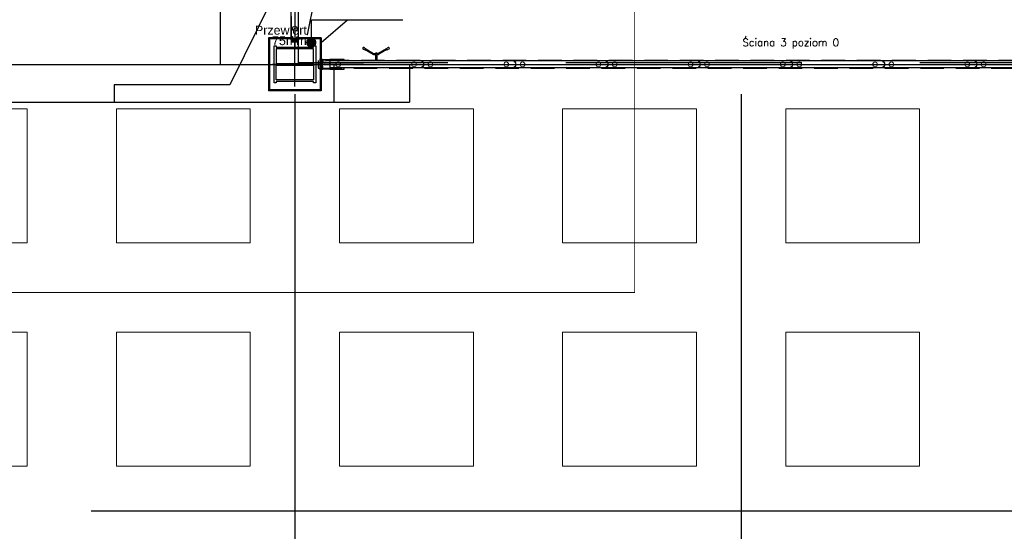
# Model space of a CAD drawing. Header units: centimetres. Extents: x -228435 to 111511, y -89367 to 428125.
# Tile 132 of 219: x -14240 to -1000, y 10725 to 17600. Entities that reach past the tile are written whole.
import ezdxf

# ---------------------------------------------------------------- set-up
doc = ezdxf.new("R2010")
doc.units = ezdxf.units.CM
doc.header["$LTSCALE"] = 50
for name, pattern in [('0_II 10 sal$0$HIDDEN', [9.525, 6.35, -3.175]), ('DASHDOT', [25.4, 12.7, -6.35, 0, -6.35]), ('DASHDOT2', [12.7, 6.35, -3.175, 0, -3.175]), ('DIN_STRICHPUNKT', [10.7, 5, -2.5, 0.7, -2.5]), ('HIDDEN2', [4.7625, 3.175, -1.5875]), ('HIDDENX2', [19.05, 12.7, -6.35]), ('Kondygnacja +0$0$DASHDOT2', [12.7, 6.35, -3.175, 0, -3.175])]:
    doc.linetypes.add(name, pattern=pattern)
doc.layers.get('0').update_dxf_attribs({"color": 8})
for name, color, linetype in [('0_II 10 sal$0$ARCH_WYPOSAŻENIE_INNE', 8, 'Continuous'), ('0_II 10 sal$0$ARCH_ŚCIANY_PRZESUWNE', 8, 'Continuous'), ('3', 8, 'Continuous'), ('ACHSEN', 8, 'DIN_STRICHPUNKT'), ('ARCH_GK', 8, 'Continuous'), ('ARCH_INFO_KŁADY ŚCIAN', 8, 'HIDDEN2'), ('ARCH_INFO_ODPORNOŚĆ OGNIOWA', 8, 'Continuous'), ('ARCH_INFO_OPISY', 8, 'Continuous'), ('ARCH_INFO_OSIE_IST', 8, 'DASHDOT2'), ('ARCH_SZYNY', 8, 'Continuous'), ('ARCH_WYKŁADZINA', 8, 'Continuous'), ('HUFCOR', 8, 'Continuous'), ('Hufcor szyny', 8, 'Kondygnacja +0$0$DASHDOT2'), ('Kondygnacja +0$0$ARCH_GK', 8, 'Continuous'), ('Kondygnacja +0$0$ARCH_INFO_ODPORNOŚĆ OGNIOWA', 8, 'Continuous'), ('Kondygnacja +0$0$ARCH_STAL_IST', 8, 'Continuous'), ('Kondygnacja +0$0$ARCH_WYKŁADZINA', 8, 'Continuous'), ('Kondygnacja +0$0$ARCH_ŚCIANY_PRZESUWNE', 8, 'Continuous'), ('KÖRPERKANTE', 8, 'Continuous'), ('Osie rzutów$0$ARCH_INFO_OSIE_OPISY_IST', 8, 'Continuous'), ('PANELE', 8, 'Continuous'), ('SCHRAFFUR', 8, 'Continuous'), ('tabela', 8, 'Continuous'), ('VOLL', 8, 'Continuous')]:
    doc.layers.add(name, color=color, linetype=linetype)
for name, color, linetype, lineweight in [('2', 8, 'Continuous', 0), ('_SP KORYTA', 8, 'Continuous', 25), ('ARCH_SUFITY_PODWIESZANE', 8, 'HIDDENX2', 9), ('Wymiary', 8, 'Continuous', 15)]:
    doc.layers.add(name, color=color, linetype=linetype, lineweight=lineweight)
doc.layers.get('HUFCOR').off()
doc.styles.add('Arial', font='ARIAL.TTF')
doc.styles.add('Kondygnacja +0$0$Standard', font='txt')
doc.styles.add('Romans', font='Romans.shx')
doc.linetypes.add('SZYNA_LINE', pattern='A,12.7,-7.75,["SZYNA",Standard,S=2.54,R=0,X=-5.95,Y=-1.27],-7.75', length=28.2)
doc.dimstyles.new('ISO-25', dxfattribs={"dimtxt": 2.5, "dimasz": 2.5, "dimexe": 1.25, "dimexo": 0.625, "dimtad": 1, "dimtxsty": 'Standard', "dimcen": 2.5, "dimadec": 0, "dimazin": 0, "dimtfac": 1, "dimtmove": 0, "dimatfit": 3, "dimfxl": 0, "dimarcsym": 0})
doc.dimstyles.new('Kondygnacja +0$0$ISO-25', dxfattribs={"dimtxt": 2.5, "dimasz": 2.5, "dimexe": 1.25, "dimexo": 0.625, "dimtad": 1, "dimtxsty": 'Kondygnacja +0$0$Standard', "dimcen": 2.5, "dimadec": 0, "dimazin": 0, "dimtfac": 1, "dimtmove": 0, "dimatfit": 3, "dimfxl": 0, "dimarcsym": 0})

# ---------------------------------------------------------------- blocks, each defined once
blk = doc.blocks.new('SU Lampy kwadratowe +0')
at = {"layer": 'ARCH_SUFITY_PODWIESZANE', "ltscale": 2.5}
for points in [[(10520, 6140), (10700, 6140), (10700, 5960), (10520, 5960)], [(10820, 6140), (11000, 6140), (11000, 5960), (10820, 5960)], [(11120, 6140), (11300, 6140), (11300, 5960), (11120, 5960)], [(11420, 6140), (11600, 6140), (11600, 5960), (11420, 5960)], [(11720, 6140), (11900, 6140), (11900, 5960), (11720, 5960)], [(10520, 5840), (10700, 5840), (10700, 5660), (10520, 5660)], [(10820, 5840), (11000, 5840), (11000, 5660), (10820, 5660)], [(11120, 5840), (11300, 5840), (11300, 5660), (11120, 5660)], [(11420, 5840), (11600, 5840), (11600, 5660), (11420, 5660)], [(11720, 5840), (11900, 5840), (11900, 5660), (11720, 5660)]]:
    blk.add_lwpolyline(points, close=True, dxfattribs=at)
blk = doc.blocks.new('Linie kładów 0')
at = {"layer": 'ARCH_INFO_KŁADY ŚCIAN', "ltscale": 10, "const_width": 1}
blk.add_lwpolyline([(6335.3, 5893.4), (11516.8, 5893.4), (11516.8, 6729.9), (13383.9, 6729.9)], dxfattribs=at)
blk = doc.blocks.new('Kondygnacja +0$0$_Dot')
at = {"color": 0, "linetype": 'ByBlock', "lineweight": -2}
blk.add_line((-0.5, 0), (-1, 0), dxfattribs=at)
at = {"color": 0, "linetype": 'ByBlock', "const_width": 0.5}
blk.add_lwpolyline([(-0.25, 0, 1), (0.25, 0, 1)], format="xyb", close=True, dxfattribs=at)
blk = doc.blocks.new('A$C50B549AF')
at = {"layer": 'ARCH_SZYNY', "linetype": 'SZYNA_LINE', "ltscale": 2.5}
for p, q in [((4811.5, 2364.9, 630), (4811.5, 1223.4, 630)), ((4781.5, 1289.2), (4724, 1173)), ((4847, 1200.4, 630), (5983.5, 1200.4, 630)), ((4863.7, 1200.4, 1260), (4863.7, 1149.7, 1260)), ((4965.7, 1200.4, 1260), (4965.7, 1149.7, 1260)), ((4568.5, 1173), (4568.5, 1149.7)), ((4724, 1173), (4568.5, 1173)), ((2332.9, 1149.7, -421.8), (4965.7, 1149.7, 1260))]:
    blk.add_line(p, q, dxfattribs=at)
blk = doc.blocks.new('*U520')
at = {"layer": 'PANELE'}
for points in [[(0, 0), (0, -21), (-14, -21)], [(0, 0), (1240, 0)], [(1240, 0), (1240, -21), (1226, -21)], [(-14, -76), (0, -76), (0, -97)], [(0, -97), (1240, -97)], [(1226, -76), (1240, -76), (1240, -97)]]:
    blk.add_lwpolyline(points, dxfattribs=at)
for centre in [(24, -48), (1264, -48)]:
    blk.add_arc(centre, 46.5, 143.7563, 216.2437, dxfattribs=at)
at = {"layer": 'Wymiary'}
for centre in [(110, -48), (1130, -48)]:
    blk.add_circle(centre, 32, dxfattribs=at)
blk = doc.blocks.new('BEDIENHEBEL')
at = {"layer": 'KÖRPERKANTE'}
for p, q in [((-10, -85), (-10, 0)), ((-10, 0), (10, 0)), ((10, -85), (10, 0)), ((-145, -149), (-38, -87)), ((-140, -158), (-33, -96)), ((-31, -85), (-10, -85)), ((-31, -95), (-10, -95)), ((-10, -95), (-10, -100)), ((-10, -100), (10, -100)), ((31, -85), (10, -85)), ((31, -95), (10, -95)), ((10, -95), (10, -100)), ((140, -158), (33, -96)), ((145, -149), (38, -87)), ((-173, -156), (-148, -147)), ((-160, -178), (-140, -161)), ((-139, -159), (-146, -147)), ((139, -159), (146, -147)), ((160, -178), (140, -161)), ((173, -156), (148, -147))]:
    blk.add_line(p, q, dxfattribs=at)
for centre, radius, start, end in [((-31, -100), 15, 90, 120), ((-31, -100), 5, 90, 120), ((-15, -90), 7.25, 316.3972, 43.6028), ((15, -90), 7.25, 136.3972, 223.6028), ((31, -100), 15, 60, 90), ((31, -100), 5, 60, 90), ((-167, -167), 12.5, 120, 300), ((-147, -148), 1, 30, 120), ((-140, -160), 1, 300, 30), ((140, -160), 1, 150, 240), ((147, -148), 1, 60, 150), ((167, -167), 12.5, 240, 60)]:
    blk.add_arc(centre, radius, start, end, dxfattribs=at)
blk = doc.blocks.new('*U522')
at = {"layer": 'PANELE'}
for points in [[(0, 0), (0, -21), (-14, -21)], [(0, 0), (1240, 0)], [(1050, -97), (1050, -112), (1240, -112), (1240, 15), (1050, 15), (1050, 0)], [(-14, -76), (0, -76), (0, -97)], [(0, -97), (1240, -97)]]:
    blk.add_lwpolyline(points, dxfattribs=at)
blk.add_arc((24, -48), 46.5, 143.7563, 216.2437, dxfattribs=at)
at = {"layer": 'Wymiary'}
for centre in [(110, -48), (1130, -48)]:
    blk.add_circle(centre, 32, dxfattribs=at)
at = {"layer": 'PANELE'}
blk.add_blockref('BEDIENHEBEL', (620, -97), dxfattribs=at)
blk = doc.blocks.new('cahbir 0')
at = {"layer": '_SP KORYTA'}
h = blk.add_hatch(color=256, dxfattribs=at)
edge = h.paths.add_edge_path()
edge.add_arc((-2467.9, 1349.3), 7, 0, 360)
blk.add_circle((-2468.3, 1352.8, -630), 2.46, dxfattribs=at)
at = {"layer": '_SP KORYTA', "style": 'Arial'}
for s, p in [('Przewiert', (-2543.7, 1359.9, -630)), ('75mm', (-2520.7, 1345.8, -630))]:
    blk.add_text(s, height=12, dxfattribs=at).set_placement(p)
blk = doc.blocks.new('VERT-NEU')
at = {"layer": 'KÖRPERKANTE'}
for p, q in [((-25, 48), (-36, 48)), ((-36, 48), (-36, 46)), ((-34, 46), (-36, 46)), ((-36, 31), (-34, 31)), ((-36, 29), (-36, 31)), ((-21, 29), (-36, 29)), ((-34, 31), (-34, 46)), ((-30, 46), (-30, 33)), ((-25, 46), (-30, 46)), ((-30, 33), (-6, 33)), ((-23, 47), (-23, 47)), ((-13, 21), (-21, 29)), ((-14, 25), (-11, 22)), ((-9, 29), (-13, 29)), ((-11, 21), (-11, 21)), ((-8, 19), (-8, 28)), ((0, 26), (-6, 33)), ((-6, 19), (-6, 26)), ((-5, 26), (-3, 24)), ((-3, 24), (-3, 0)), ((-3, -24), (-3, 0)), ((7, 26), (0, 26)), ((0, 23), (0, 0)), ((0, 23), (5, 23)), ((0, -23), (0, 0)), ((5, 21), (5, 23)), ((8, 21), (5, 21)), ((8, 25), (8, 21)), ((-21, -29), (-36, -29)), ((-36, -29), (-36, -31)), ((-36, -31), (-34, -31)), ((-36, -46), (-36, -48)), ((-34, -46), (-36, -46)), ((-25, -48), (-36, -48)), ((-34, -31), (-34, -46)), ((-30, -33), (-6, -33)), ((-30, -46), (-30, -33)), ((-25, -46), (-30, -46)), ((-23, -47), (-23, -47)), ((-13, -21), (-21, -29)), ((-14, -25), (-11, -22)), ((-9, -29), (-13, -29)), ((-8, -19), (-8, -28)), ((-6, -19), (-6, -26)), ((-6, -33), (0, -26)), ((-5, -26), (-3, -24)), ((0, -23), (5, -23)), ((7, -26), (0, -26)), ((8, -21), (5, -21)), ((5, -21), (5, -23)), ((8, -25), (8, -21))]:
    blk.add_line(p, q, dxfattribs=at)
at = {"layer": 'KÖRPERKANTE', "linetype": 'ByBlock'}
for p, q in [((2, -23), (3, -23)), ((2, -26), (3, -26))]:
    blk.add_line(p, q, dxfattribs=at)
at = {"layer": 'KÖRPERKANTE'}
for centre, radius, start, end in [((-25, 47), 1.2, 360, 90), ((-25, 47), 1.2, 270, 360), ((-13, 27), 2, 90, 225), ((-12, 22), 1.12, 225, 315), ((-12, 22), 1.12, 315, 45), ((-9, 28), 0.5, 360, 90), ((-7, 19), 1, 180, 360), ((-6, 26), 0.5, 45, 180), ((7, 25), 0.762, 0, 90), ((-25, -47), 1.2, 0, 90), ((-25, -47), 1.2, 270, 0), ((-13, -27), 2, 135, 270), ((-12, -22), 1.12, 45, 135), ((-12, -22), 1.12, 315, 45), ((-9, -28), 0.5, 270, 0), ((-7, -19), 1, 0, 180), ((-6, -26), 0.5, 180, 315), ((7, -25), 0.762, 270, 0)]:
    blk.add_arc(centre, radius, start, end, dxfattribs=at)
blk = doc.blocks.new('hufcor detal 1')
at = {"layer": 'VOLL'}
h = blk.add_hatch(color=256, dxfattribs=at)
h.paths.add_polyline_path([(-5.8, -6.1), (-5.8, -3.2, 0.427595), (-6.4, -2.6, 0.427595), (-7, -3.2), (-7, -6.4), (-5.5, -10.4, -0.519458), (-5.6, -10.6), (-6.5, -10.6, 0.414214), (-7, -11.1), (-7, -16.5), (-5.9, -16.5), (-5.9, -11.5), (-4.7, -11.5), (-4.7, -12.6), (-4.1, -12.6), (-4.1, -10.9)])
h.paths.add_polyline_path([(-5.9, -16.5), (-7, -16.5), (-7, -21.9, 0.414214), (-6.5, -22.4), (-5.6, -22.4, -0.519458), (-5.5, -22.6), (-7, -26.6), (-7, -29.8, 0.427595), (-6.4, -30.4, 0.427595), (-5.8, -29.8), (-5.8, -26.9), (-4.1, -22.1), (-4.1, -20.4), (-4.7, -20.4), (-4.7, -21.5), (-5.9, -21.5)])
at = {"layer": 'ACHSEN', "ltscale": 5}
blk.add_line((261.6, -16.5), (-60.4, -16.5), dxfattribs=at)
at = {"layer": 'ARCH_GK', "linetype": 'Continuous', "lineweight": -3}
blk.add_line((0, 0), (-6.2, 0), dxfattribs=at)
for points in [[(-10, 0), (0, 0)], [(-6.2, 17.9), (-3.7, 17.9), (-3.3, 19.6), (-3.1, 17.9)], [(-6.2, 0), (-6.2, 17.9)], [(0, 17.9), (-2.5, 17.9), (-2.8, 16.1), (-3.1, 17.9)], [(0, 0), (0, 17.9)], [(-6.2, -33), (-6.2, -50.9)], [(-6.2, -50.9), (-3.7, -50.9), (-3.3, -52.6), (-3.1, -50.9)], [(0, -50.9), (-2.5, -50.9), (-2.8, -49.1), (-3.1, -50.9)], [(0, -33), (0, -50.9)]]:
    blk.add_lwpolyline(points, dxfattribs=at)
at = {"layer": 'KÖRPERKANTE'}
for p, q in [((-7, -3.2), (-7, -6.4)), ((-5.5, -10.4), (-7, -6.4)), ((-7, -11.1), (-7, -21.9)), ((-7, -26.6), (-5.5, -22.6)), ((-7, -29.8), (-7, -26.6)), ((-6.5, -10.6), (-5.6, -10.6)), ((-6.5, -22.4), (-5.6, -22.4)), ((-6.4, -2.6), (-6.4, -2.6)), ((-6.4, -30.4), (-6.4, -30.4)), ((-5.9, -11.5), (-5.9, -21.5)), ((-4.7, -11.5), (-5.9, -11.5)), ((-5.9, -21.5), (-4.7, -21.5)), ((-5.8, -3.2), (-5.8, -6.1)), ((-5.8, -6.1), (-4.1, -10.9)), ((-4.1, -22.1), (-5.8, -26.9)), ((-5.8, -29.8), (-5.8, -26.9)), ((-4.7, -12.6), (-4.7, -11.5)), ((-4.1, -12.6), (-4.7, -12.6)), ((-4.1, -20.4), (-4.7, -20.4)), ((-4.7, -21.5), (-4.7, -20.4)), ((-4.1, -12.6), (-4.1, -10.9)), ((-4.1, -22.1), (-4.1, -20.4))]:
    blk.add_line(p, q, dxfattribs=at)
for centre, radius, start, end in [((-6.4, -3.2), 0.55, 90, 180), ((-6.5, -11.1), 0.55, 90, 180), ((-6.5, -21.9), 0.55, 180, 270), ((-6.4, -29.8), 0.55, 180, 270), ((-6.4, -3.2), 0.55, 0, 90), ((-6.4, -29.8), 0.55, 270, 0), ((-5.6, -10.5), 0.1, 270, 19.8), ((-5.6, -22.5), 0.1, 340.2, 90)]:
    blk.add_arc(centre, radius, start, end, dxfattribs=at)
at = {"layer": 'VOLL'}
for p, q in [((3.9, 6.5), (3.9, 0.5)), ((3.9, -39.5), (3.9, -33.5))]:
    blk.add_line(p, q, dxfattribs=at)
at = {"layer": 'VOLL', "xscale": -0.5, "yscale": 0.5000000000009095, "zscale": 0.5000000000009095}
blk.add_blockref('VERT-NEU', (-11.2, -16.5), dxfattribs=at)
blk = doc.blocks.new('CLOSURE')
at = {"color": 7, "linetype": 'Continuous'}
for p, q in [((-2, 0), (-9, 0)), ((-2, 0), (-2, -1)), ((-10, -1), (-10, -2)), ((-10, -34), (-10, -40)), ((-9, -3), (-8, -3)), ((-8, -33), (-9, -33)), ((-9, -41), (-3, -41)), ((-8, -7), (-8, -7)), ((-8, -30), (-8, -30)), ((-8, -39), (-8, -36)), ((-8, -36), (177, -36)), ((-3, -39), (-8, -39)), ((-2, -1), (-2, -2)), ((-2, -12), (-2, -17)), ((-2, -17), (-1, -18)), ((-1, -18), (-2, -19)), ((-2, -19), (-2, -24)), ((-2, -40), (-2, -40)), ((-1, -3), (0, -3)), ((0, -29), (0, -3)), ((0, -34), (0, -32)), ((150, -34), (0, -34)), ((5, -30), (1, -30)), ((1, -31), (5, -31)), ((6, -31), (6, -31)), ((146, -30), (146, -31)), ((153, -30), (147, -30)), ((147, -31), (151, -31)), ((153, -31), (153, -30)), ((156, -30), (156, -31)), ((163, -34), (159, -34)), ((166, -31), (166, -30)), ((168, -30), (168, -31)), ((179, -34), (172, -34)), ((172, -40), (172, -40)), ((177, -39), (173, -39)), ((173, -41), (179, -41)), ((177, -36), (177, -39)), ((180, -40), (180, -35))]:
    blk.add_line(p, q, dxfattribs=at)
for centre, radius, start, end in [((-9, -1), 1.2, 90, 180), ((-9, -2), 1, 180, 270), ((-9, -34), 1, 90, 180), ((-9, -40), 1, 180, 270), ((-8, -8), 1, 90, 217.5752), ((-5, -5), 5.01, 217.5752, 275.7303), ((-5, -31), 5.01, 84.2699, 140.5242), ((-8, -29), 1, 140.5242, 270), ((-8, -2), 1, 270, 314.9442), ((-8, -8), 1, 40.708, 90), ((-8, -29), 1, 270, 317.1564), ((-8, -34), 1, 42.8436, 90), ((-5, -5), 2.75, 220.708, 134.9442), ((-5, -31), 2.75, 222.8436, 137.1564), ((-4, -12), 2, 0, 95.7303), ((-4, -24), 2, 264.2699, 0), ((-3, -40), 1, 0, 90), ((-3, -40), 1, 270, 0), ((-1, -2), 1, 180, 270), ((1, -29), 1, 180, 270), ((1, -32), 1, 90, 180), ((5, -31), 0.5, 0, 90), ((5, -31), 0.5, 270, 0), ((147, -30), 0.5, 90, 180), ((147, -31), 0.5, 180, 270), ((150, -33), 1, 270, 3.2641), ((151, -32), 0.5, 341.3143, 90), ((155, -33), 3.4, 161.3143, 183.2641), ((153, -30), 0.5, 0, 90), ((152, -31), 1, 323.1301, 0), ((155, -33), 1.75, 143.1301, 36.8699), ((156, -30), 0.5, 54.1117, 180), ((157, -31), 1, 180, 216.8699), ((155, -33), 3.4, 356.7359, 54.1117), ((159, -33), 1, 176.7359, 270), ((163, -33), 1, 270, 3.2641), ((167, -33), 3.4, 125.8883, 183.2641), ((165, -30), 0.5, 0, 125.8883), ((167, -33), 1.75, 143.1301, 36.8699), ((165, -31), 1, 323.1301, 0), ((169, -30), 0.5, 54.1117, 180), ((169, -31), 1, 180, 216.8699), ((167, -33), 3.4, 356.7359, 54.1117), ((172, -33), 1, 176.7359, 270), ((173, -40), 1, 90, 180), ((173, -40), 1, 180, 270), ((179, -35), 1, 0, 90), ((179, -40), 1, 270, 0)]:
    blk.add_arc(centre, radius, start, end, dxfattribs=at)
blk = doc.blocks.new('hufcor detal 2')
at = {"layer": 'SCHRAFFUR'}
h = blk.add_hatch(dxfattribs=at)
h.set_pattern_fill('ANSI34', color=256, scale=10, style=0)
h.set_pattern_definition([(45, (-9731.639, 331.908), (-5.303301, 5.303301), []), (45, (-9729.871, 331.908), (-5.303301, 5.303301), []), (45, (-9728.1034, 331.908), (-5.303301, 5.303301), []), (45, (-9726.3356, 331.908), (-5.303301, 5.303301), [])])
h.paths.add_polyline_path([(-4.1, 11.6), (-8.1, 11.6), (-8.1, 0.6), (-4.1, 0.6)])
h.paths.add_polyline_path([(-4.1, 0.6), (-8.1, 0.6), (-8.1, -10.4), (-4.1, -10.4)])
at = {"layer": 'VOLL'}
for points in [[(-5.3, 30), (-97.9, 30), (-97.9, 31.2), (-5.3, 31.2)], [(-5.3, -29.9), (-5.3, -28.7), (-97.9, -28.7), (-97.9, -29.9)]]:
    blk.add_hatch(color=256, dxfattribs=at).paths.add_polyline_path(points)
at = {"layer": '2'}
for p, q in [((-96.6, 25.3), (-96.6, 25.2)), ((-93.3, 27.5), (-93.5, 26.6)), ((-92.7, 27.4), (-93, 26.3)), ((-86.8, 27.4), (-86.5, 26.3)), ((-86.2, 27.5), (-86, 26.6)), ((-82.9, 25.3), (-82.9, 25.2))]:
    blk.add_line(p, q, dxfattribs=at)
for centre, radius, start, end in [((-96.5, 25.2), 0.15, 81.64787, 164.0608), ((-96.5, 25.2), 0.15, 164.0608, 254.45214), ((-95.7, 27.8), 2.49, 252.00184, 332.27024), ((-95.4, 27.5), 2.67, 245.6965, 334.36264), ((-92.9, 28.1), 0.8, 285.0434, 236.28409), ((-86.6, 28.1), 0.8, 303.71591, 254.9566), ((-84.1, 27.5), 2.67, 205.63736, 294.3035), ((-83.8, 27.8), 2.49, 207.72976, 287.99816), ((-83, 25.2), 0.15, 15.9392, 98.35213), ((-83, 25.2), 0.15, 285.54786, 15.9392)]:
    blk.add_arc(centre, radius, start, end, dxfattribs=at)
at = {"layer": '3'}
for centre, radius, start, end in [((-11.1, -0.1), 11.1, 308.94516, 51.05484), ((-11, -0.1), 10.6, 310.60168, 49.39832)]:
    blk.add_arc(centre, radius, start, end, dxfattribs=at)
at = {"layer": 'ACHSEN', "ltscale": 5}
blk.add_line((53.1, 0.6), (-268.8, 0.6), dxfattribs=at)
at = {"layer": 'ARCH_GK', "linetype": 'Continuous', "lineweight": -3}
for p, q in [((0.3, 17.1), (0.3, 35)), ((0.3, 35), (0.3, -33.7))]:
    blk.add_line(p, q, dxfattribs=at)
for points in [[(0.3, 35), (2.7, 35), (3, 36.7), (3.3, 35)], [(6.4, 35), (3.9, 35), (3.5, 33.3), (3.3, 35)], [(6.3, 17.1), (6.3, 35)], [(6.3, 35), (6.3, -33.7)], [(0.3, -33.7), (2.7, -33.7), (3, -35.5), (3.3, -33.7)], [(6.4, -33.7), (3.9, -33.7), (3.5, -32), (3.3, -33.7)]]:
    blk.add_lwpolyline(points, dxfattribs=at)
at = {"layer": 'VOLL'}
for p, q in [((-96.8, 31.2), (-6.5, 31.2)), ((-8.1, 11.6), (-8.1, -10.4)), ((-8.1, 11.6), (-4.1, 11.6)), ((-4.1, 11.6), (-4.1, -10.4)), ((-48.1, -6.8), (-53, -10.2)), ((-48.1, -13.6), (-53, -10.2)), ((-48.1, -9.2), (-48.1, -6.8)), ((-48.1, -9.2), (-23.8, -9.2)), ((-48.1, -11.2), (-23.8, -11.2)), ((-48.1, -11.2), (-48.1, -13.6)), ((-23.8, -6.8), (-18.8, -10.2)), ((-23.8, -9.2), (-23.8, -6.8)), ((-23.8, -13.6), (-18.8, -10.2)), ((-23.8, -11.2), (-23.8, -13.6)), ((-8.1, -10.4), (-4.1, -10.4))]:
    blk.add_line(p, q, dxfattribs=at)
for points in [[(-3, 27.1), (-5.7, 27.1, -7.740139), (-5.7, 27.7), (-3, 27.7, -0.445604), (-3, 14), (-5.7, 14, -7.740139), (-5.7, 14.6), (-3, 14.6, 0.483874)], [(-3, -25.9), (-5.7, -25.9, 7.740139), (-5.7, -26.4), (-3, -26.4, 0.445604), (-3, -12.7), (-5.7, -12.7, 7.740139), (-5.7, -13.3), (-3, -13.3, -0.406168)]]:
    blk.add_lwpolyline(points, format="xyb", close=True, dxfattribs=at)
blk.add_lwpolyline([(-97.9, -28.7), (-5.3, -28.7), (-5.3, -29.9), (-97.9, -29.9)], close=True, dxfattribs=at)
at = {"layer": 'VOLL', "xscale": 0.5, "yscale": 0.5000000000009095, "zscale": 0.5000000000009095, "rotation": 180}
blk.add_blockref('CLOSURE', (-9.3, 11.7), dxfattribs=at)
at = {"layer": 'VOLL', "xscale": -0.5, "yscale": 0.5000000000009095, "zscale": 0.5000000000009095}
blk.add_blockref('CLOSURE', (-9.3, -10.4), dxfattribs=at)
blk = doc.blocks.new('Osie rzutów')
at = {"layer": 'ARCH_INFO_OSIE_IST', "ltscale": 10}
for p, q in [((11060, 12510), (11060, 4623.3)), ((11660, 12510), (11660, 4623.3)), ((11060, 6170), (11060, 6230)), ((4436, 6200), (15156.5, 6200)), ((11090, 6200), (11030, 6200)), ((4436, 5600), (15156.5, 5600))]:
    blk.add_line(p, q, dxfattribs=at)

msp = doc.modelspace()

# ---------------------------------------------------------------- linework, layer by layer
at = {"layer": '0_II 10 sal$0$ARCH_WYPOSAŻENIE_INNE', "linetype": '0_II 10 sal$0$HIDDEN', "ltscale": 10, "elevation": 630}
msp.add_lwpolyline([(8160, 28920), (8160, 17020), (1880, 17020), (1880, 17360), (1040, 17360), (1040, 17020), (-10490, 17020), (-10490, 28920), (1040, 28920), (1040, 28580), (1880, 28580), (1880, 28920)], close=True, dxfattribs=at)
at = {"layer": '0_II 10 sal$0$ARCH_ŚCIANY_PRZESUWNE', "linetype": '0_II 10 sal$0$HIDDEN', "lineweight": -3}
for p, q in [((-10590, 18597, -5670), (-10590, 17315, 630)), ((-10490, 17315, 630), (-10490, 18597, -5670)), ((-10590, 17315, 630), (-10490, 17315, 630)), ((-10225, 17050, 630), (-10225, 16950, 630)), ((1145, 17050, 630), (-10225, 17050, 630)), ((-10225, 16950, 630), (1145, 16950, 630))]:
    msp.add_line(p, q, dxfattribs=at)
at = {"layer": 'ARCH_WYKŁADZINA', "linetype": 'Continuous', "lineweight": -3}
for p, q in [((-11540, 17000, 630), (-11540, 70500, 630)), ((-21540, 17000, 630), (-11540, 17000, 630))]:
    msp.add_line(p, q, dxfattribs=at)
at = {"layer": 'Kondygnacja +0$0$ARCH_GK', "elevation": 630}
for points in [[(-10895, 17355), (-10895, 16645)], [(-10590, 17355), (-10895, 17355)], [(-10185, 17355), (-10490, 17355)], [(-10197.5, 17355), (-10197.5, 17050)], [(-10185, 17355), (-10185, 17050)], [(-10590, 17342.5), (-10895, 17342.5)], [(-10882.5, 17342.5), (-10882.5, 16645)], [(-10197.5, 17342.5), (-10490, 17342.5)], [(-10197.5, 17050), (-10197.5, 16657.5)], [(-10185, 17050), (-10185, 16645)], [(-10185, 16645), (-10895, 16645)], [(-10185, 16657.5), (-10882.5, 16657.5)]]:
    msp.add_lwpolyline(points, dxfattribs=at)
at = {"layer": 'Kondygnacja +0$0$ARCH_STAL_IST', "elevation": 630}
for points in [[(-10260, 17250), (-10260, 16750), (-10290, 16750), (-10290, 16770), (-10790, 16770), (-10790, 16750), (-10820, 16750), (-10820, 17250), (-10790, 17250), (-10790, 17230), (-10290, 17230), (-10290, 17250)], [(-10290, 17210), (-10790, 17210), (-10790, 17010), (-10290, 17010)], [(-10790, 16990), (-10290, 16990), (-10290, 16790), (-10790, 16790)]]:
    msp.add_lwpolyline(points, close=True, dxfattribs=at)
at = {"layer": 'Kondygnacja +0$0$ARCH_WYKŁADZINA', "linetype": 'Continuous', "lineweight": -3}
msp.add_line((-21540, 17000, 630), (-11540, 17000, 630), dxfattribs=at)
at = {"layer": 'Kondygnacja +0$0$ARCH_ŚCIANY_PRZESUWNE', "elevation": 630}
for points in [[(-10585.4993, 17355), (-10585.4993, 17302.5), (-10494.5007, 17302.5), (-10494.5007, 17355)], [(-10572.9993, 17355), (-10572.9993, 17315), (-10507.0007, 17315), (-10507.0007, 17355)]]:
    msp.add_lwpolyline(points, dxfattribs=at)

# ---------------------------------------------------------------- block references
at = {"xscale": 10, "yscale": 10, "zscale": 10}
msp.add_blockref('cahbir 0', (14360, 3800.00982, 630), dxfattribs=at)
at = {"layer": 'ARCH_INFO_KŁADY ŚCIAN', "xscale": 10, "yscale": 10, "zscale": 10}
msp.add_blockref('Linie kładów 0', (-121140, -45000, 630), dxfattribs=at)
at = {"layer": 'ARCH_SUFITY_PODWIESZANE', "ltscale": 2.5, "xscale": 10, "yscale": 10, "zscale": 10}
msp.add_blockref('SU Lampy kwadratowe +0', (-121140, -45000, -5670), dxfattribs=at)
at = {"layer": 'HUFCOR', "xscale": 10, "yscale": 10, "zscale": 10}
msp.add_blockref('A$C50B549AF', (-58654.9183, 4996.03602, -5670), dxfattribs=at)
at = {"layer": 'Osie rzutów$0$ARCH_INFO_OSIE_OPISY_IST', "xscale": 10, "yscale": 10, "zscale": 10}
msp.add_blockref('Osie rzutów', (-121140, -45000, 630), dxfattribs=at)
at = {"layer": 'PANELE'}
for name, p, rotation in [('*U520', (-10588.51294, 17369.39961, -5670), 90), ('*U522', (-8827.68263, 16951.5, 6930), 180), ('*U520', (-7587.95637, 16951.48706, 630), 180), ('*U520', (-6347.95637, 16951.48706, 630), 180), ('*U520', (-5107.95637, 16951.48706, 630), 180), ('*U520', (-3867.95637, 16951.48706, 630), 180), ('*U520', (-2627.95637, 16951.48706, 630), 180), ('*U520', (-1387.95637, 16951.48706, 630), 180), ('*U520', (-147.68263, 16951.5, 6930), 180)]:
    msp.add_blockref(name, p, dxfattribs=dict(at, rotation=rotation))
at = {"layer": 'tabela', "linetype": 'DASHDOT'}
for name, p, xscale, yscale, zscale, rotation in [('hufcor detal 1', (-10572.9993, 17354.9, 630), 2.000000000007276, 2.000000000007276, 2, 90), ('hufcor detal 2', (-10184.31087, 17001.3486, 630), 2.112530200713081, 2.112530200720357, 2.112530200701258, 179.9999999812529)]:
    msp.add_blockref(name, p, dxfattribs=dict(at, xscale=xscale, yscale=yscale, zscale=zscale, rotation=rotation))

# ---------------------------------------------------------------- texts
at = {"layer": 'Hufcor szyny', "linetype": 'ByBlock', "ltscale": 5, "insert": (-4521.5002, 17345.11873, -5664.4591), "char_height": 100, "width": 5268.2821399, "attachment_point": 1, "style": 'Romans'}
msp.add_mtext('Ściana 3 poziom 0', dxfattribs=at)

# ---------------------------------------------------------------- leaders
at = {"layer": 'ARCH_INFO_ODPORNOŚĆ OGNIOWA'}
msp.add_leader([(-10185, 17291.23172, 630), (-9831.56963, 17599.54102, 630), (-9089.19924, 17599.54102, 630)], dimstyle='ISO-25', override={"dimscale": 5, "dimasz": 2, "dimtad": 0, "dimldrblk": 'Dot'}, dxfattribs=at)
at = {"layer": 'ARCH_INFO_OPISY'}
msp.add_leader([(-10371.06762, 17394.7235, 630), (-10276.98527, 17868.87282, 630), (-8963.82492, 17868.87282, 630)], dimstyle='ISO-25', override={"dimscale": 5, "dimasz": 2, "dimtad": 0, "dimldrblk": 'Dot'}, dxfattribs=at)
at = {"layer": 'Kondygnacja +0$0$ARCH_INFO_ODPORNOŚĆ OGNIOWA'}
msp.add_leader([(-10314.44068, 17291.23172, 630), (-10314.44068, 17599.54102, 630), (-9572.07028, 17599.54102, 630)], dimstyle='Kondygnacja +0$0$ISO-25', override={"dimscale": 5, "dimasz": 2, "dimtad": 0, "dimldrblk": 'Kondygnacja +0$0$_Dot'}, dxfattribs=at)

doc.saveas('drawing.dxf')
